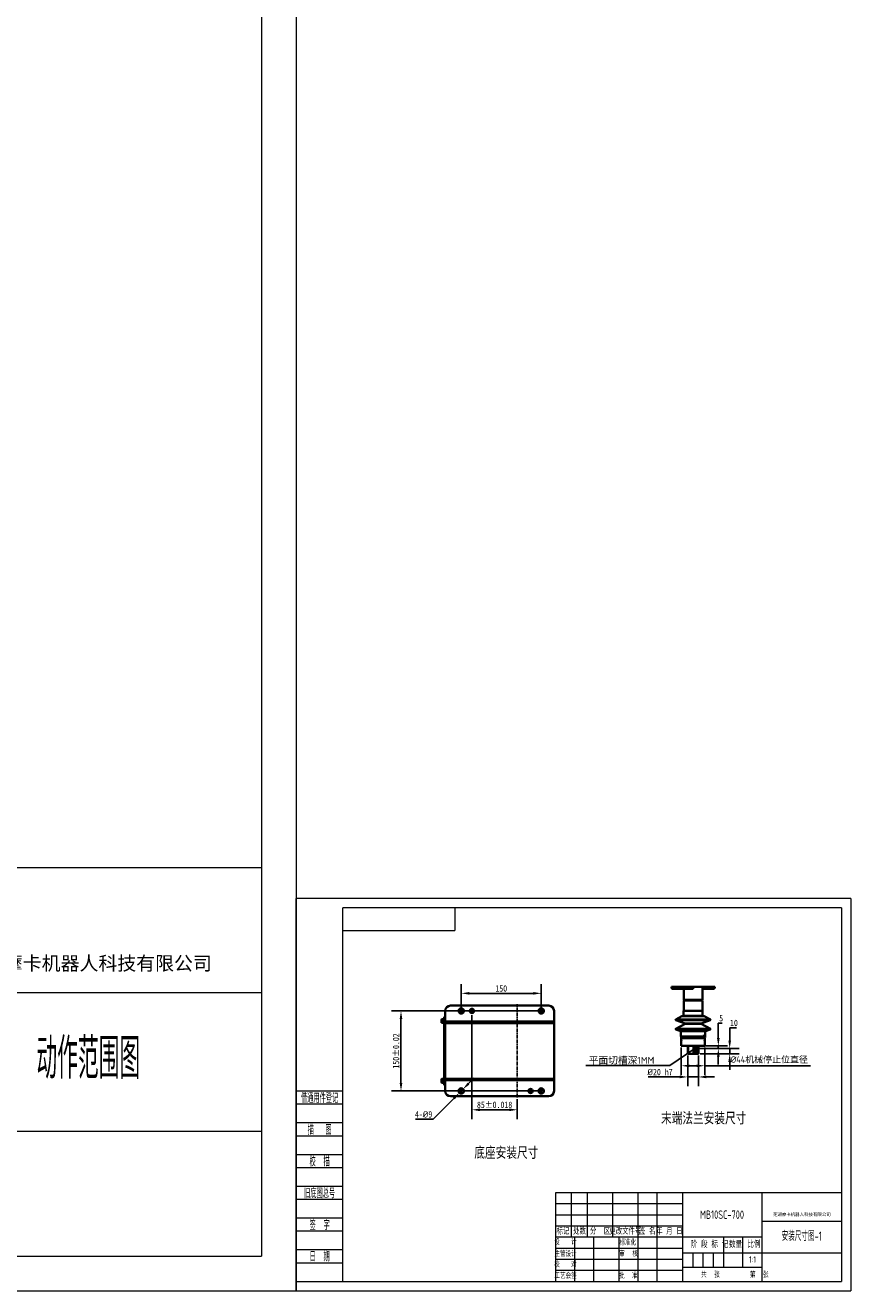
# Model space of a CAD drawing. Header units: millimetres. Extents: x 5717 to 9500, y -822 to 3039.
# Tile 17 of 31: x 7953 to 9500, y -822 to 1550. Entities that reach past the tile are written whole.
import ezdxf
from ezdxf import colors
from ezdxf.entities.mleader import LeaderData, LeaderLine
from ezdxf.enums import TextEntityAlignment as Align
from ezdxf.math import Vec2, Vec3

# ---------------------------------------------------------------- set-up
doc = ezdxf.new("R2010")
doc.units = ezdxf.units.MM
doc.header["$PDSIZE"] = -1
doc.linetypes.add('CENTER', pattern=[10.16, 6.35, -1.27, 1.27, -1.27])
doc.linetypes.add('CENTER2', pattern=[1.125, 0.75, -0.125, 0.125, -0.125])
for name, color, linetype, lineweight in [('1轮廓实线层', 7, 'Continuous', 18), ('2细线层', 4, 'Continuous', 13), ('6文字层', 3, 'Continuous', 13), ('L2', 6, 'Continuous', 13), ('图框层', 7, 'Continuous', 18)]:
    doc.layers.add(name, color=color, linetype=linetype, lineweight=lineweight)
doc.layers.add('细线层', color=7, linetype='Continuous')
doc.styles.add('PC_TEXTSTYLE', font='ISOCP.SHX', dxfattribs={"width": 0.707, "bigfont": 'GBCBIG.SHX'})
doc.styles.get("Standard").update_dxf_attribs({"font": 'geniso.shx'})
doc.styles.add('仿宋体', font='txt')
doc.styles.add('标准汉字', font='gbenor.shx', dxfattribs={"bigfont": 'gbcbig.shx'})
doc.dimstyles.new('副本 ISO-25', dxfattribs={"dimscale": 5, "dimtxt": 2.4, "dimasz": 3, "dimexe": 3.5, "dimexo": 0.625, "dimtad": 1, "dimtoh": 1, "dimdec": 1, "dimtxsty": 'Standard', "dimcen": 2.5, "dimclrd": 4, "dimclre": 4, "dimclrt": 3, "dimadec": 0, "dimazin": 0, "dimtfac": 1, "dimtdec": 1, "dimtmove": 1, "dimatfit": 3, "dimfxl": 1, "dimarcsym": 0})

# ---------------------------------------------------------------- blocks, each defined once
blk = doc.blocks.new('ZwmFrameMain_A4^_^无分区图框^_^portrait')
at = {"layer": '1轮廓实线层'}
for p in [(180, 287), (0, 0)]:
    blk.add_line(p, (180, 0), dxfattribs=at)
at = {"layer": '2细线层'}
for p in [(185, 292), (-25, -5)]:
    blk.add_line(p, (185, -5), dxfattribs=at)
blk = doc.blocks.new('ZwmFrameMain_纵向标题栏')
at = {"layer": '1轮廓实线层'}
for p, q in [((-180, 56), (0, 56)), ((-180, 0), (-180, 56))]:
    blk.add_line(p, q, dxfattribs=at)
at = {"layer": '2细线层', "color": 6, "linetype": 'Continuous'}
for p, q in [((-170, 28), (-170, 56)), ((-160, 28), (-160, 56)), ((-144, 28), (-144, 56)), ((-128, 0), (-128, 56)), ((-128, 28), (-128, 56)), ((-116, 0), (-116, 56)), ((-100, 0), (-100, 56)), ((-50, 0), (-50, 56)), ((-180, 49), (-100, 49)), ((-180, 42), (-100, 42)), ((-50, 38), (0, 38)), ((-180, 35), (-100, 35)), ((-180, 28), (-50, 28)), ((-168, 0), (-168, 28)), ((-156, 0), (-156, 28)), ((-74, 9), (-74, 28)), ((-62, 9), (-62, 28)), ((-180, 21), (-100, 21)), ((-100, 18), (0, 18)), ((-93.5, 9), (-93.5, 18)), ((-87, 9), (-87, 18)), ((-80.5, 9), (-80.5, 18)), ((-180, 14), (-100, 14)), ((-100, 9), (-50, 9)), ((-180, 7), (-100, 7))]:
    blk.add_line(p, q, dxfattribs=at)
at = {"layer": 'L2', "linetype": 'Continuous'}
blk.add_line((-140, 0), (-140, 28), dxfattribs=at)
at = {"layer": '6文字层', "color": 4, "linetype": 'Continuous', "insert": (-24.91, 42.09), "char_height": 2, "width": 55.1899, "attachment_point": 5, "style": '仿宋体'}
blk.add_mtext('芜湖藦卡机器人科技有限公司', dxfattribs=at)
at = {"layer": '6文字层', "color": 6, "style": '标准汉字'}
for s, insert, char_height, width, attachment_point in [('标记', (-175.5, 31.5), 4, 11.65, 5), ('处数', (-165.01, 31.5), 4, 11.45, 5), ('分  区', (-152.04, 31.5), 4, 19.1643, 5), ('更改文件号', (-136.14, 31.5), 4, 29.3, 5), ('签 名', (-122.34, 31.5), 4, 14.8571, 5), ('年 月 日', (-108.39, 31.5), 4, 23.9643, 5), ('设   计', (-173.97, 24.73), 3.5, 20.0562, 5), ('标准化', (-134.58, 24.45), 3.5, 15.4875, 5), ('阶 段 标 记', (-94.98, 21.04), 4.118, 30.425, 7), ('数量', (-70.82, 21), 4.118, 10.0187, 7), ('比例', (-59.23, 21.15), 4.118, 9.4062, 7), ('主管设计', (-173.82, 17.28), 3.5, 20.2125, 5), ('审  核', (-134.15, 17.23), 3.5, 16.4625, 5), ('校   对', (-173.93, 10.64), 3.5, 20.3187, 5), ('共  张        第  张', (-88.37, 2.32), 3.5, 60.8437, 7), ('工艺会签', (-173.8, 3.47), 3.5, 20.3, 5), ('批  准', (-134.27, 3.47), 3.5, 16.5937, 5)]:
    blk.add_mtext(s, dxfattribs=dict(at, insert=insert, char_height=char_height, width=width, attachment_point=attachment_point))
at = {"layer": '6文字层', "color": 4, "style": 'PC_TEXTSTYLE', "flags": 8}
for tag, height, width, p, p2 in [('产品名称或材料标记', 5.29, 0.911854, (-90.89, 39.38), (-59.53, 39.38)), ('图样名称', 5.88, 2.846512, (-48.82, 25.54), (-1.18, 25.54)), ('图样代号', 5.88, 2.86875, (-48.82, 6.64), (-1.18, 6.64))]:
    blk.add_attdef(tag, text='', height=height, dxfattribs=dict(at, width=width)).set_placement(p, p2, align=Align.FIT)
at = {"layer": '6文字层', "color": 6, "style": 'PC_TEXTSTYLE', "width": 9.241641, "flags": 8}
blk.add_attdef('设计', text='', height=2.5, rotation=359.5768, dxfattribs=at).set_placement((-166.76, 23.52), (-157.52, 23.45), align=Align.FIT)
at = {"layer": '6文字层', "color": 6, "style": 'PC_TEXTSTYLE', "flags": 8}
for tag, height, width, p, p2 in [('审核', 2.5, 2.542374, (-166.6, 16.66), (-157.7, 16.66)), ('重量', 4.12, 1.685865, (-72.82, 11.88), (-63.18, 11.88)), ('比例', 4.12, 1.699352, (-60.82, 11.71), (-51.18, 11.71))]:
    blk.add_attdef(tag, text='', height=height, dxfattribs=dict(at, width=width)).set_placement(p, p2, align=Align.FIT)
blk = doc.blocks.new('ZwmFrameMain_1_A4^_^无分区图框^_^landscape')
at = {"layer": '1轮廓实线层'}
for p, q in [((0, 0), (0, 200)), ((267, 200), (0, 200)), ((267, 200), (267, 0)), ((0, 0), (267, 0))]:
    blk.add_line(p, q, dxfattribs=at)
at = {"layer": '2细线层'}
for p, q in [((-25, -5), (-25, 205)), ((272, 205), (-25, 205)), ((272, 205), (272, -5)), ((-25, -5), (272, -5))]:
    blk.add_line(p, q, dxfattribs=at)
blk = doc.blocks.new('ZwmFrameMain_1_横向标题栏')
at = {"layer": '1轮廓实线层'}
for p, q in [((-153, 47.6), (0, 47.6)), ((-153, 0), (-153, 47.6))]:
    blk.add_line(p, q, dxfattribs=at)
at = {"layer": '2细线层', "color": 6, "linetype": 'Continuous'}
for p, q in [((-144.5, 23.8), (-144.5, 47.6)), ((-136, 23.8), (-136, 47.6)), ((-122.4, 23.8), (-122.4, 47.6)), ((-108.8, 0), (-108.8, 47.6)), ((-108.8, 23.8), (-108.8, 47.6)), ((-98.6, 0), (-98.6, 47.6)), ((-85, 0), (-85, 47.6)), ((-42.5, 0), (-42.5, 47.6)), ((-153, 41.65), (-85, 41.65)), ((-153, 35.7), (-85, 35.7)), ((-153, 29.75), (-85, 29.75)), ((-42.5, 32.3), (0, 32.3)), ((-153, 23.8), (-42.5, 23.8)), ((-142.8, 0), (-142.8, 23.8)), ((-132.6, 0), (-132.6, 23.8)), ((-62.9, 7.65), (-62.9, 23.8)), ((-52.7, 7.65), (-52.7, 23.8)), ((-153, 17.85), (-85, 17.85)), ((-85, 15.3), (0, 15.3)), ((-79.47, 7.65), (-79.47, 15.3)), ((-73.95, 7.65), (-73.95, 15.3)), ((-68.42, 7.65), (-68.42, 15.3)), ((-153, 11.9), (-85, 11.9)), ((-85, 7.65), (-42.5, 7.65)), ((-153, 5.95), (-85, 5.95))]:
    blk.add_line(p, q, dxfattribs=at)
at = {"layer": 'L2', "linetype": 'Continuous'}
blk.add_line((-119, 0), (-119, 23.8), dxfattribs=at)
at = {"layer": '6文字层', "color": 4, "linetype": 'Continuous', "insert": (-21.17, 35.77), "char_height": 1.7, "width": 46.9115, "attachment_point": 5, "style": '仿宋体'}
blk.add_mtext('芜湖藦卡机器人科技有限公司', dxfattribs=at)
at = {"layer": '6文字层', "color": 6, "style": '标准汉字'}
for s, insert, char_height, width, attachment_point in [('标记', (-149.17, 26.77), 3.4, 9.9025, 5), ('处数', (-140.26, 26.77), 3.4, 9.7325, 5), ('分  区', (-129.24, 26.77), 3.4, 16.2896, 5), ('更改文件号', (-115.72, 26.77), 3.4, 24.905, 5), ('签 名', (-103.99, 26.77), 3.4, 12.6286, 5), ('年 月 日', (-92.13, 26.77), 3.4, 20.3696, 5), ('设   计', (-147.87, 21.02), 2.975, 17.0478, 5), ('标准化', (-114.39, 20.78), 2.975, 13.1644, 5), ('阶 段 标 记', (-80.73, 17.89), 3.5, 25.8612, 7), ('数量', (-60.2, 17.85), 3.5, 8.5159, 7), ('比例', (-50.35, 17.98), 3.5, 7.9953, 7), ('主管设计', (-147.75, 14.68), 2.975, 17.1806, 5), ('审  核', (-114.03, 14.65), 2.975, 13.9931, 5), ('校   对', (-147.84, 9.04), 2.975, 17.2709, 5), ('工艺会签', (-147.73, 2.95), 2.975, 17.255, 5), ('批  准', (-114.13, 2.95), 2.975, 14.1047, 5), ('共  张        第  张', (-75.11, 1.97), 2.975, 51.7172, 7)]:
    blk.add_mtext(s, dxfattribs=dict(at, insert=insert, char_height=char_height, width=width, attachment_point=attachment_point))
at = {"layer": '6文字层', "color": 4, "style": 'PC_TEXTSTYLE', "flags": 8}
for tag, height, width, p, p2 in [('产品名称或材料标记', 4.5, 0.911854, (-77.25, 33.47), (-50.6, 33.47)), ('图样名称', 5, 2.846512, (-41.5, 21.71), (-1, 21.71)), ('图样代号', 5, 2.86875, (-41.5, 5.64), (-1, 5.64))]:
    blk.add_attdef(tag, text='', height=height, dxfattribs=dict(at, width=width)).set_placement(p, p2, align=Align.FIT)
at = {"layer": '6文字层', "color": 6, "style": 'PC_TEXTSTYLE', "width": 9.241641, "flags": 8}
blk.add_attdef('设计', text='', height=2.12, rotation=359.57685, dxfattribs=at).set_placement((-141.75, 19.99), (-133.89, 19.93), align=Align.FIT)
at = {"layer": '6文字层', "color": 6, "style": 'PC_TEXTSTYLE', "flags": 8}
for tag, height, width, p, p2 in [('审核', 2.12, 2.542374, (-141.61, 14.16), (-134.04, 14.16)), ('重量', 3.5, 1.685865, (-61.9, 10.1), (-53.7, 10.1)), ('比例', 3.5, 1.699352, (-51.7, 9.95), (-43.5, 9.95))]:
    blk.add_attdef(tag, text='', height=height, dxfattribs=dict(at, width=width)).set_placement(p, p2, align=Align.FIT)
blk = doc.blocks.new('ZwmFrameMain_1_图样代号')
at = {"layer": '2细线层', "linetype": 'Continuous'}
for p in [(60, 0), (0, -12)]:
    blk.add_line(p, (60, -12), dxfattribs=at)
at = {"layer": '6文字层', "style": 'PC_TEXTSTYLE', "width": 2.827942}
blk.add_attdef('图样代号', text='', height=7, rotation=180, dxfattribs=at).set_placement((58.24, -2.4), (2.35, -2.4), align=Align.FIT)
blk = doc.blocks.new('ZwmFrameMain_1_附加栏')
at = {"layer": '2细线层'}
for p, q in [((-25, 102), (0, 102)), ((-25, 95), (0, 95)), ((-25, 85), (0, 85)), ((-25, 78), (0, 78)), ((-25, 68), (0, 68)), ((-25, 61), (0, 61)), ((-25, 51), (0, 51)), ((-25, 44), (0, 44)), ((-25, 34), (0, 34)), ((-25, 27), (0, 27)), ((-25, 17), (0, 17)), ((-25, 10), (0, 10)), ((-25, 0), (0, 0))]:
    blk.add_line(p, q, dxfattribs=at)
at = {"layer": '6文字层', "color": 3, "style": 'PC_TEXTSTYLE'}
for s, width, p in [('借通用件登记', 0.667, (-12.5, 98.5)), ('描   图', 0.6667, (-12.5, 81.5)), ('校  描', 0.667, (-12.5, 64.5)), ('旧底图总号', 0.667, (-12.5, 47.5)), ('签  字', 0.667, (-12.5, 30.5)), ('日  期', 0.667, (-12.49, 13.6))]:
    blk.add_text(s, height=5, dxfattribs=dict(at, width=width)).set_placement(p, align=Align.MIDDLE)
at = {"layer": '6文字层', "style": 'PC_TEXTSTYLE'}
for tag, width, p, p2 in [('借通用件登记', 0.671328, (-23.44, 86.36), (-1.25, 86.36)), ('描图', 2.120922, (-23.44, 69.36), (-1.25, 69.36)), ('校图', 2.149976, (-23.75, 52.06), (-1.25, 52.06)), ('旧底图总号', 0.761452, (-22.84, 35.67), (-1.86, 35.67)), ('签字', 2.026939, (-23.14, 18.37), (-1.56, 18.37)), ('日期', 1.89999, (-22.84, 1.37), (-2.17, 1.37))]:
    blk.add_attdef(tag, text='', height=5, dxfattribs=dict(at, width=width)).set_placement(p, p2, align=Align.FIT)
blk = doc.blocks.new('*U42')
at = {"color": 0, "linetype": 'CENTER2', "transparency": 16777216}
for p, q in [((-5.12, 0), (-1, 0)), ((0, 1), (0, 5.12)), ((1, 0), (5.12, 0)), ((0, -5.12), (0, -1))]:
    blk.add_line(p, q, dxfattribs=at)
at = {"color": 0, "linetype": 'Continuous', "transparency": 16777216}
for p, q in [((-0.5, 0), (0.5, 0)), ((0, -0.5), (0, 0.5))]:
    blk.add_line(p, q, dxfattribs=at)
blk = doc.blocks.new('*U43')
at = {"color": 0, "linetype": 'CENTER2', "transparency": 16777216}
for p, q in [((-5.12, 0), (-1, 0)), ((0, 1), (0, 5.12)), ((1, 0), (5.12, 0)), ((0, -5.12), (0, -1))]:
    blk.add_line(p, q, dxfattribs=at)
at = {"color": 0, "linetype": 'Continuous', "transparency": 16777216}
for p, q in [((-0.5, 0), (0.5, 0)), ((0, -0.5), (0, 0.5))]:
    blk.add_line(p, q, dxfattribs=at)
blk = doc.blocks.new('*U44')
at = {"color": 0, "linetype": 'CENTER2', "transparency": 16777216}
for p, q in [((-4.12, 0), (-0.8, 0)), ((0, 0.8), (0, 4.12)), ((0.8, 0), (4.12, 0)), ((0, -4.12), (0, -0.8))]:
    blk.add_line(p, q, dxfattribs=at)
at = {"color": 0, "linetype": 'Continuous', "transparency": 16777216}
for p, q in [((-0.4, 0), (0.4, 0)), ((0, -0.4), (0, 0.4))]:
    blk.add_line(p, q, dxfattribs=at)
blk = doc.blocks.new('*U45')
at = {"color": 0, "linetype": 'CENTER2', "transparency": 16777216}
for p, q in [((-5.12, 0), (-1, 0)), ((0, 1), (0, 5.12)), ((1, 0), (5.12, 0)), ((0, -5.12), (0, -1))]:
    blk.add_line(p, q, dxfattribs=at)
at = {"color": 0, "linetype": 'Continuous', "transparency": 16777216}
for p, q in [((-0.5, 0), (0.5, 0)), ((0, -0.5), (0, 0.5))]:
    blk.add_line(p, q, dxfattribs=at)
blk = doc.blocks.new('*U46')
at = {"color": 0, "linetype": 'CENTER2', "transparency": 16777216}
for p, q in [((-5.12, 0), (-1, 0)), ((0, 1), (0, 5.12)), ((1, 0), (5.12, 0)), ((0, -5.12), (0, -1))]:
    blk.add_line(p, q, dxfattribs=at)
at = {"color": 0, "linetype": 'Continuous', "transparency": 16777216}
for p, q in [((-0.5, 0), (0.5, 0)), ((0, -0.5), (0, 0.5))]:
    blk.add_line(p, q, dxfattribs=at)
blk = doc.blocks.new('*D52')
at = {"color": 4, "lineweight": -2, "transparency": 16777216}
for p, q in [((8917, -297.8), (8639.7, -297.8)), ((8657.2, -312.8), (8657.2, -432.8)), ((8917, -447.8), (8639.7, -447.8))]:
    blk.add_line(p, q, dxfattribs=at)
at = {"color": 4, "transparency": 16777216}
for points in [[(8654.7, -312.8), (8659.7, -312.8), (8657.2, -297.8)], [(8654.7, -432.8), (8659.7, -432.8), (8657.2, -447.8)]]:
    blk.add_solid(points, dxfattribs=at)
at = {"layer": 'Defpoints', "color": 0, "transparency": 16777216}
for p in [(8920.2, -297.8), (8657.2, -447.8), (8920.2, -447.8)]:
    blk.add_point(p, dxfattribs=at)
at = {"color": 3, "transparency": 16777216, "insert": (8647.9, -372.8), "char_height": 12, "attachment_point": 5, "rotation": 90}
blk.add_mtext('{\\fHYSWLongFangSong|b1|i0|c134|p2;150%%P0.02}', dxfattribs=at)
blk = doc.blocks.new('*D53')
at = {"color": 4, "lineweight": -2, "transparency": 16777216}
for p, q in [((8770.2, -292.8), (8770.2, -247.3)), ((8920.2, -292.8), (8920.2, -247.3)), ((8785.2, -264.8), (8905.2, -264.8))]:
    blk.add_line(p, q, dxfattribs=at)
at = {"color": 4, "transparency": 16777216}
for points in [[(8785.2, -262.3), (8785.2, -267.3), (8770.2, -264.8)], [(8905.2, -262.3), (8905.2, -267.3), (8920.2, -264.8)]]:
    blk.add_solid(points, dxfattribs=at)
at = {"layer": 'Defpoints', "color": 0, "transparency": 16777216}
for p in [(8920.2, -264.8), (8770.2, -295.9), (8920.2, -295.9)]:
    blk.add_point(p, dxfattribs=at)
at = {"color": 3, "transparency": 16777216, "insert": (8845.2, -255.7), "char_height": 12, "attachment_point": 5}
blk.add_mtext('{\\fHYSWLongFangSong|b1|i0|c134|p2;150}', dxfattribs=at)
blk = doc.blocks.new('*D54')
at = {"color": 4, "lineweight": -2, "transparency": 16777216}
for p, q in [((8790.2, -305.6), (8790.2, -500.6)), ((8875.2, -463.4), (8875.2, -500.6)), ((8805.2, -483.1), (8860.2, -483.1))]:
    blk.add_line(p, q, dxfattribs=at)
at = {"color": 4, "transparency": 16777216}
for points in [[(8805.2, -480.6), (8805.2, -485.6), (8790.2, -483.1)], [(8860.2, -480.6), (8860.2, -485.6), (8875.2, -483.1)]]:
    blk.add_solid(points, dxfattribs=at)
at = {"layer": 'Defpoints', "color": 0, "transparency": 16777216}
for p in [(8790.2, -302.5), (8875.2, -460.3), (8875.2, -483.1)]:
    blk.add_point(p, dxfattribs=at)
at = {"color": 3, "transparency": 16777216, "insert": (8832.7, -473.8), "char_height": 12, "attachment_point": 5}
blk.add_mtext('{\\fHYSWLongFangSong|b1|i0|c134|p2;85%%P0.018}', dxfattribs=at)
blk = doc.blocks.new('*D55')
at = {"color": 4, "lineweight": -2, "transparency": 16777216}
for p, q in [((8783.9, -434), (8794.4, -423.3)), ((8773.3, -444.6), (8767, -451)), ((8717.6, -500.9), (8756.4, -461.7)), ((8684.6, -500.9), (8717.6, -500.9))]:
    blk.add_line(p, q, dxfattribs=at)
at = {"color": 4, "transparency": 16777216}
for points in [[(8782.1, -432.2), (8785.6, -435.7), (8773.3, -444.6)], [(8754.7, -459.9), (8758.2, -463.4), (8767, -451)]]:
    blk.add_solid(points, dxfattribs=at)
at = {"layer": 'Defpoints', "color": 0, "transparency": 16777216}
for p in [(8773.3, -444.6), (8767, -451)]:
    blk.add_point(p, dxfattribs=at)
at = {"color": 3, "transparency": 16777216, "insert": (8699.6, -491.8), "char_height": 12, "attachment_point": 5}
blk.add_mtext('{\\fHYSWLongFangSong|b1|i0|c134|p2;4-\\fISOCPEUR|b1|i0|c134|p34;%%C\\fHYSWLongFangSong|b1|i0|c134|p2;9}', dxfattribs=at)
blk = doc.blocks.new('*D63')
at = {"color": 4, "lineweight": -2, "transparency": 16777216}
for p, q in [((9273.5, -353.4), (9273.5, -329.4)), ((9273.5, -329.4), (9286.3, -329.4)), ((9212.9, -368.4), (9291, -368.4)), ((9218, -378.4), (9291, -378.4)), ((9273.5, -378.4), (9273.5, -368.4)), ((9273.5, -393.4), (9273.5, -408.4))]:
    blk.add_line(p, q, dxfattribs=at)
at = {"color": 4, "transparency": 16777216}
for points in [[(9271, -353.4), (9276, -353.4), (9273.5, -368.4)], [(9271, -393.4), (9276, -393.4), (9273.5, -378.4)]]:
    blk.add_solid(points, dxfattribs=at)
at = {"layer": 'Defpoints', "color": 0, "transparency": 16777216}
for p in [(9209.8, -368.4), (9214.8, -378.4), (9273.5, -368.4)]:
    blk.add_point(p, dxfattribs=at)
at = {"color": 3, "transparency": 16777216, "insert": (9281.5, -320.3), "char_height": 12, "attachment_point": 5}
blk.add_mtext('{\\fHYSWLongFangSong|b1|i0|c134|p2;10}', dxfattribs=at)
blk = doc.blocks.new('*D64')
at = {"color": 4, "lineweight": -2, "transparency": 16777216}
for p, q in [((9194.8, -381.6), (9194.8, -439)), ((9214.8, -381.6), (9214.8, -439)), ((9179.8, -421.5), (9120.9, -421.5)), ((9214.8, -421.5), (9194.8, -421.5)), ((9229.8, -421.5), (9244.8, -421.5))]:
    blk.add_line(p, q, dxfattribs=at)
at = {"color": 4, "transparency": 16777216}
for points in [[(9179.8, -419), (9179.8, -424), (9194.8, -421.5)], [(9229.8, -419), (9229.8, -424), (9214.8, -421.5)]]:
    blk.add_solid(points, dxfattribs=at)
at = {"layer": 'Defpoints', "color": 0, "transparency": 16777216}
for p in [(9194.8, -378.4), (9214.8, -378.4), (9214.8, -421.5)]:
    blk.add_point(p, dxfattribs=at)
at = {"color": 3, "transparency": 16777216, "insert": (9142.9, -412.4), "char_height": 12, "attachment_point": 5}
blk.add_mtext('{\\fISOCPEUR|b1|i0|c134|p34;%%C\\fHYSWLongFangSong|b1|i0|c134|p2;20 h7}', dxfattribs=at)
blk = doc.blocks.new('*D65')
at = {"color": 4, "lineweight": -2, "transparency": 16777216}
for p, q in [((9252.2, -348.4), (9252.2, -320.5)), ((9252.2, -320.5), (9259.7, -320.5)), ((9211.3, -368.4), (9269.7, -368.4)), ((9217.9, -363.4), (9269.7, -363.4)), ((9252.2, -368.4), (9252.2, -363.4)), ((9252.2, -383.4), (9252.2, -398.4))]:
    blk.add_line(p, q, dxfattribs=at)
at = {"color": 4, "transparency": 16777216}
for points in [[(9249.7, -348.4), (9254.7, -348.4), (9252.2, -363.4)], [(9249.7, -383.4), (9254.7, -383.4), (9252.2, -368.4)]]:
    blk.add_solid(points, dxfattribs=at)
at = {"layer": 'Defpoints', "color": 0, "transparency": 16777216}
for p in [(9208.2, -368.4), (9214.8, -363.4), (9252.2, -368.4)]:
    blk.add_point(p, dxfattribs=at)
at = {"color": 3, "transparency": 16777216, "insert": (9257.5, -311.4), "char_height": 12, "attachment_point": 5}
blk.add_mtext('{\\fHYSWLongFangSong|b1|i0|c134|p2;5}', dxfattribs=at)
blk = doc.blocks.new('*D62')
at = {"color": 4, "lineweight": -2, "transparency": 16777216}
for p, q in [((9182.8, -366.1), (9182.8, -418.1)), ((9226.8, -366.1), (9226.8, -418.1)), ((9197.8, -400.6), (9211.8, -400.6)), ((9425, -400.6), (9226.8, -400.6))]:
    blk.add_line(p, q, dxfattribs=at)
at = {"color": 4, "transparency": 16777216}
for points in [[(9197.8, -398.1), (9197.8, -403.1), (9182.8, -400.6)], [(9211.8, -398.1), (9211.8, -403.1), (9226.8, -400.6)]]:
    blk.add_solid(points, dxfattribs=at)
at = {"layer": 'Defpoints', "color": 0, "transparency": 16777216}
for p in [(9182.8, -362.9), (9226.8, -362.9), (9226.8, -400.6)]:
    blk.add_point(p, dxfattribs=at)
at = {"color": 3, "transparency": 16777216, "insert": (9347.8, -389.5), "char_height": 12, "attachment_point": 5}
blk.add_mtext('{\\fISOCPEUR|b0|i0|c0|p34;%%C}44机械停止位直径', dxfattribs=at)

msp = doc.modelspace()

# ---------------------------------------------------------------- hatches: boundary and pattern name
h = msp.add_hatch(color=256)
h.set_gradient(color2=(0, 0, 0), tint=1)
h.paths.add_polyline_path([(8790.15, -297.83), (8790.15, -293.83, 0.4142136), (8786.15, -297.83)], flags=17)
h.paths.add_polyline_path([(8790.15, -301.83, 0.4142136), (8794.15, -297.83), (8790.15, -297.83)], flags=17)
edge = h.paths.add_edge_path(flags=17)
edge.add_arc((8790.15, -297.83), 4, 0, 360)
edge = h.paths.add_edge_path()
edge.add_line((8790.15, -302.46), (8790.15, -293.2))
edge.add_line((8785.77, -297.83), (8794.54, -297.83))
h = msp.add_hatch(color=256)
h.set_gradient(color2=(0, 0, 0), tint=1)
h.paths.add_polyline_path([(8900.15, -447.83), (8900.15, -443.83, 0.4142136), (8896.15, -447.83)], flags=17)
h.paths.add_polyline_path([(8900.15, -451.83, 0.4142136), (8904.15, -447.83), (8900.15, -447.83)], flags=17)
edge = h.paths.add_edge_path(flags=17)
edge.add_arc((8900.15, -447.83), 4, 0, 360)
edge = h.paths.add_edge_path()
edge.add_line((8900.15, -452.46), (8900.15, -443.2))
edge.add_line((8895.77, -447.83), (8904.54, -447.83))

# ---------------------------------------------------------------- linework, layer by layer
at = {"linetype": 'Continuous', "lineweight": 35}
for p, q in [((9164.14, -252.52), (9204.8, -252.52)), ((9187.3, -256.45), (9187.3, -276.7)), ((9187.3, -256.45), (9187.3, -276.7)), ((9204.8, -252.52), (9245.46, -252.52)), ((9222.3, -276.7), (9222.3, -252.95)), ((9222.3, -276.7), (9222.3, -252.95)), ((9187.3, -276.7), (9204.8, -276.7)), ((9187.3, -278.2), (9187.3, -297.75)), ((9187.3, -278.2), (9187.3, -297.75)), ((9204.8, -278.2), (9187.3, -278.2)), ((9204.8, -276.7), (9222.3, -276.7)), ((9222.3, -278.2), (9204.8, -278.2)), ((9222.3, -297.75), (9222.3, -278.2)), ((9222.3, -297.75), (9222.3, -278.2)), ((9183.74, -307.78), (9172.38, -313.94)), ((9225.85, -307.78), (9183.74, -307.78)), ((9225.73, -307.75), (9183.86, -307.75)), ((9186.8, -297.75), (9186.8, -306.75)), ((9186.8, -297.75), (9222.8, -297.75)), ((9186.8, -306.75), (9222.8, -306.75)), ((9222.8, -306.75), (9222.8, -297.75)), ((9237.22, -313.94), (9225.85, -307.78)), ((9172.38, -313.94), (9237.22, -313.94)), ((9189.82, -322), (9172.38, -331.46)), ((9172.38, -331.46), (9237.22, -331.46)), ((9172.45, -314.85), (9189.75, -321.09)), ((9237.15, -314.85), (9172.45, -314.85)), ((9189.75, -321.09), (9219.85, -321.09)), ((9219.78, -322), (9189.82, -322)), ((9237.22, -331.46), (9219.78, -322)), ((9219.85, -321.09), (9237.15, -314.85)), ((9172.45, -332.37), (9181.63, -335.69)), ((9237.15, -332.37), (9172.45, -332.37)), ((9181.63, -335.69), (9227.96, -335.69)), ((9181.8, -335.92), (9181.8, -345.75)), ((9227.8, -335.92), (9181.8, -335.92)), ((9181.8, -345.75), (9227.8, -345.75)), ((9182.3, -345.75), (9182.3, -347.45)), ((9182.3, -347.45), (9182.8, -347.95)), ((9182.3, -347.45), (9227.3, -347.45)), ((9182.8, -347.95), (9226.8, -347.95)), ((9183.3, -348.45), (9182.8, -348.95)), ((9182.8, -348.95), (9182.8, -352.45)), ((9226.8, -348.95), (9182.8, -348.95)), ((9182.8, -352.45), (9183.37, -352.45)), ((9182.8, -353.45), (9182.8, -362.95)), ((9182.8, -353.45), (9183.37, -353.45)), ((9183.3, -348.45), (9226.3, -348.45)), ((9183.37, -353.45), (9183.37, -352.45)), ((9226.22, -352.45), (9226.8, -352.45)), ((9226.22, -352.45), (9226.22, -353.45)), ((9226.22, -353.45), (9226.8, -353.45)), ((9226.8, -348.95), (9226.3, -348.45)), ((9226.8, -347.95), (9227.3, -347.45)), ((9226.8, -352.45), (9226.8, -348.95)), ((9226.8, -362.95), (9226.8, -353.45)), ((9227.3, -347.45), (9227.3, -345.75)), ((9227.8, -345.75), (9227.8, -335.92)), ((9227.96, -335.69), (9237.15, -332.37)), ((9182.8, -362.95), (9183.3, -363.45)), ((9182.8, -362.95), (9226.8, -362.95)), ((9226.3, -363.45), (9183.3, -363.45)), ((9194.8, -363.45), (9194.8, -378.45)), ((9194.8, -363.45), (9194.8, -378.45)), ((9194.84, -378.45), (9194.8, -378.45)), ((9194.84, -378.45), (9194.84, -363.45)), ((9195.71, -378.45), (9194.84, -378.45)), ((9195.71, -363.45), (9195.71, -378.45)), ((9205.72, -378.45), (9195.71, -378.45)), ((9205.52, -368.45), (9205.52, -363.45)), ((9205.72, -368.45), (9205.52, -368.45)), ((9205.72, -378.45), (9205.72, -368.45)), ((9205.72, -368.45), (9205.74, -368.45)), ((9208.97, -378.45), (9205.72, -378.45)), ((9205.74, -368.45), (9205.74, -363.45)), ((9208.15, -363.45), (9208.15, -368.45)), ((9208.15, -368.45), (9208.97, -368.45)), ((9208.97, -368.45), (9208.97, -378.45)), ((9210.58, -368.45), (9208.97, -368.45)), ((9210.58, -378.45), (9208.97, -378.45)), ((9210.45, -368.45), (9210.45, -363.45)), ((9210.58, -378.45), (9210.58, -368.45)), ((9212.96, -378.45), (9210.58, -378.45)), ((9212.86, -363.45), (9212.86, -368.45)), ((9212.86, -368.45), (9212.96, -368.45)), ((9212.96, -368.45), (9212.96, -378.45)), ((9213.07, -368.45), (9212.96, -368.45)), ((9214.8, -378.45), (9212.96, -378.45)), ((9213.07, -363.45), (9213.07, -368.45)), ((9214.8, -378.45), (9214.8, -363.45)), ((9214.8, -378.45), (9214.8, -363.45)), ((9226.3, -363.45), (9226.8, -362.95))]:
    msp.add_line(p, q, dxfattribs=at)
at = {"linetype": 'CENTER'}
for p, q in [((8785.77, -297.83), (8794.54, -297.83)), ((8790.15, -302.46), (8790.15, -293.2)), ((8895.77, -447.83), (8904.54, -447.83)), ((8900.15, -452.46), (8900.15, -443.2))]:
    msp.add_line(p, q, dxfattribs=at)
at = {"color": 1, "linetype": 'CENTER'}
msp.add_line((8875.15, -460.31), (8875.15, -285.34), dxfattribs=at)
at = {"linetype": 'Continuous', "lineweight": 35}
for centre, radius, start, end in [((9187.3, -277.45), 0.75, 270, 90), ((9222.3, -277.45), 0.75, 90, 270), ((9183.86, -308), 0.25, 90, 118.47068), ((9185.8, -306.75), 1, 270, 0), ((9223.8, -306.75), 1, 180, 270), ((9225.73, -308), 0.25, 61.52932, 90), ((9172.62, -314.38), 0.5, 118.47068, 250.15506), ((9172.62, -331.9), 0.5, 118.47068, 250.15506), ((9189.58, -321.56), 0.5, 298.47068, 70.15506), ((9220.02, -321.56), 0.5, 109.84494, 241.52932), ((9236.98, -314.38), 0.5, 289.84494, 61.52932), ((9236.98, -331.9), 0.5, 289.84494, 61.52932), ((9181.55, -335.92), 0.25, 0, 70.15506), ((9190.3, -347.45), 1, 270, 330), ((9219.3, -347.45), 1, 210, 270), ((9228.05, -335.92), 0.25, 109.84494, 180)]:
    msp.add_arc(centre, radius, start, end, dxfattribs=at)
for points, knots in [([(9164.14, -252.52), (9164.14, -252.99), (9164.16, -253.87), (9164.4, -255.1), (9165.21, -256.09), (9166.58, -256.45), (9167.59, -256.45), (9168.14, -256.45)], [0, 0, 0, 0, 0.2117874, 0.3934313, 0.5499763, 0.7531817, 1, 1, 1, 1]), ([(9168.14, -256.45), (9168.19, -256.45), (9168.29, -256.45), (9169.18, -256.45), (9170.51, -256.45), (9172.19, -256.45), (9174.07, -256.45), (9176.29, -256.45), (9178.83, -256.45), (9181.64, -256.45), (9184.68, -256.45), (9187.9, -256.45), (9191.59, -256.45), (9195.74, -256.45), (9200.28, -256.45), (9203.31, -256.45), (9204.8, -256.45)], [0, 0, 0, 0, 0.0776339, 0.1576709, 0.2399514, 0.3042837, 0.3686069, 0.4343081, 0.5, 0.5657012, 0.6313931, 0.6957255, 0.7600487, 0.8423372, 0.9223723, 1, 1, 1, 1]), ([(9204.8, -256.45), (9204.8, -256.45), (9204.8, -256.45), (9204.8, -256.23), (9204.8, -255.44), (9204.8, -254.07), (9204.8, -253.07), (9204.8, -252.52)], [0, 0, 0, 0, 0.2117874, 0.3934313, 0.5499763, 0.7531817, 1, 1, 1, 1]), ([(9241.46, -256.45), (9241.41, -256.45), (9241.3, -256.45), (9240.42, -256.45), (9239.09, -256.45), (9237.41, -256.45), (9235.52, -256.45), (9233.3, -256.45), (9230.77, -256.45), (9227.95, -256.45), (9225.13, -256.45), (9223.16, -256.45), (9222.3, -256.45)], [0, 0, 0, 0, 0.1136771, 0.230873, 0.351354, 0.4455541, 0.5397407, 0.6359452, 0.7321359, 0.8283404, 0.9245311, 1, 1, 1, 1]), ([(9241.46, -256.45), (9241.93, -256.45), (9242.81, -256.45), (9244.05, -256.23), (9245.05, -255.44), (9245.44, -254.07), (9245.45, -253.07), (9245.46, -252.52)], [0, 0, 0, 0, 0.21178743, 0.39343135, 0.54997629, 0.75318175, 1, 1, 1, 1]), ([(9204.8, -276.7), (9204.69, -276.71), (9204.5, -276.73), (9204.28, -276.89), (9204.16, -277.04), (9204.09, -277.17), (9204.05, -277.31), (9204.05, -277.4), (9204.05, -277.45)], [0, 0, 0, 0, 0.3113638, 0.5785857, 0.6975516, 0.8058742, 0.9057576, 1, 1, 1, 1]), ([(9204.8, -276.7), (9204.69, -276.71), (9204.5, -276.73), (9204.28, -276.89), (9204.16, -277.04), (9204.09, -277.17), (9204.05, -277.31), (9204.05, -277.4), (9204.05, -277.45)], [0, 0, 0, 0, 0.31136378, 0.57858572, 0.6975516, 0.80587416, 0.90575755, 1, 1, 1, 1]), ([(9204.05, -277.45), (9204.05, -277.49), (9204.05, -277.59), (9204.1, -277.72), (9204.16, -277.85), (9204.28, -278.01), (9204.5, -278.16), (9204.69, -278.18), (9204.8, -278.2)], [0, 0, 0, 0, 0.0945665, 0.1952892, 0.3050073, 0.4259276, 0.6909462, 1, 1, 1, 1]), ([(9204.05, -277.45), (9204.05, -277.49), (9204.05, -277.59), (9204.1, -277.72), (9204.16, -277.85), (9204.28, -278.01), (9204.5, -278.16), (9204.69, -278.18), (9204.8, -278.2)], [0, 0, 0, 0, 0.0945665, 0.1952892, 0.3050073, 0.4259276, 0.6909462, 1, 1, 1, 1]), ([(9204.8, -276.7), (9204.9, -276.71), (9205.1, -276.73), (9205.31, -276.89), (9205.44, -277.05), (9205.5, -277.17), (9205.54, -277.31), (9205.54, -277.4), (9205.55, -277.45)], [0, 0, 0, 0, 0.3131661, 0.5804566, 0.6988147, 0.8066366, 0.9061081, 1, 1, 1, 1]), ([(9204.8, -276.7), (9204.9, -276.71), (9205.1, -276.73), (9205.31, -276.89), (9205.44, -277.05), (9205.5, -277.17), (9205.54, -277.31), (9205.54, -277.4), (9205.55, -277.45)], [0, 0, 0, 0, 0.31316612, 0.58045657, 0.69881466, 0.80663661, 0.90610815, 1, 1, 1, 1]), ([(9205.55, -277.45), (9205.54, -277.49), (9205.54, -277.59), (9205.5, -277.72), (9205.43, -277.85), (9205.31, -278.01), (9205.1, -278.16), (9204.9, -278.18), (9204.8, -278.2)], [0, 0, 0, 0, 0.094552, 0.1952606, 0.3049626, 0.4258636, 0.6909064, 1, 1, 1, 1]), ([(9205.55, -277.45), (9205.54, -277.49), (9205.54, -277.59), (9205.5, -277.72), (9205.43, -277.85), (9205.31, -278.01), (9205.1, -278.16), (9204.9, -278.18), (9204.8, -278.2)], [0, 0, 0, 0, 0.094552, 0.1952606, 0.3049626, 0.4258636, 0.6909064, 1, 1, 1, 1])]:
    msp.add_open_spline(points, degree=3, knots=knots, dxfattribs=at)
at = {"layer": '细线层', "linetype": 'Continuous', "lineweight": 35}
for p, q in [((8740.15, -297.83), (8740.15, -317.83)), ((8934.15, -287.83), (8750.15, -287.83)), ((8944.15, -317.83), (8944.15, -297.83)), ((8733.8, -313.33), (8733.45, -313.68)), ((8733.45, -319.98), (8733.45, -313.68)), ((8733.45, -319.98), (8733.8, -320.33)), ((8737.45, -313.33), (8733.8, -313.33)), ((8733.8, -313.33), (8733.8, -320.33)), ((8733.8, -320.33), (8737.45, -320.33)), ((8738.15, -313.33), (8737.45, -313.33)), ((8737.45, -313.33), (8737.45, -320.33)), ((8737.45, -316.83), (8737.45, -313.33)), ((8737.45, -320.33), (8737.45, -316.83)), ((8737.45, -320.33), (8738.15, -320.33)), ((8738.15, -308.83), (8740.15, -308.83)), ((8738.15, -318.83), (8738.15, -308.83)), ((8740.15, -318.83), (8738.15, -318.83)), ((8738.15, -426.83), (8738.15, -318.83)), ((8740.15, -317.83), (8944.15, -317.83)), ((8740.15, -320.83), (8740.15, -317.83)), ((8740.15, -424.83), (8740.15, -320.83)), ((8944.15, -320.83), (8740.15, -320.83)), ((8944.15, -317.83), (8944.15, -320.83)), ((8944.15, -424.83), (8944.15, -320.83)), ((9224.34, -343.65), (9224.84, -343.15)), ((9194.88, -378.45), (9194.84, -378.45)), ((9195.75, -378.45), (9194.88, -378.45)), ((9205.77, -378.45), (9195.75, -378.45)), ((9209.02, -378.45), (9205.77, -378.45)), ((9208.19, -368.45), (9209.02, -368.45)), ((9210.62, -378.45), (9209.02, -378.45)), ((9213, -378.45), (9210.62, -378.45)), ((9212.9, -368.45), (9213, -368.45)), ((9213.12, -368.45), (9213, -368.45)), ((9214.84, -378.45), (9213, -378.45)), ((8733.8, -425.33), (8733.45, -425.68)), ((8733.45, -431.98), (8733.45, -425.68)), ((8737.45, -425.33), (8733.8, -425.33)), ((8733.8, -425.33), (8733.8, -432.33)), ((8738.15, -425.33), (8737.45, -425.33)), ((8737.45, -425.33), (8737.45, -432.33)), ((8737.45, -428.83), (8737.45, -425.33)), ((8738.15, -426.83), (8740.15, -426.83)), ((8738.15, -436.83), (8738.15, -426.83)), ((8740.15, -424.83), (8944.15, -424.83)), ((8740.15, -427.83), (8740.15, -424.83)), ((8944.15, -424.83), (8944.15, -427.83)), ((8733.45, -431.98), (8733.8, -432.33)), ((8733.8, -432.33), (8737.45, -432.33)), ((8737.45, -432.33), (8737.45, -428.83)), ((8737.45, -432.33), (8738.15, -432.33)), ((8740.15, -436.83), (8738.15, -436.83)), ((8740.15, -427.83), (8740.15, -447.83)), ((8740.15, -427.83), (8944.15, -427.83)), ((8944.15, -447.83), (8944.15, -427.83)), ((8750.15, -457.83), (8934.15, -457.83))]:
    msp.add_line(p, q, dxfattribs=at)
for centre, radius in [((8770.15, -297.83), 5), ((8770.15, -297.83), 4.5), ((8790.15, -297.83), 4), ((8920.15, -297.83), 5), ((8920.15, -297.83), 4.5), ((8770.15, -447.83), 5), ((8770.15, -447.83), 4.5), ((8900.15, -447.83), 4), ((8920.15, -447.83), 5), ((8920.15, -447.83), 4.5)]:
    msp.add_circle(centre, radius, dxfattribs=at)
for centre, start, end in [((8750.15, -297.83), 90, 180), ((8934.15, -297.83), 0, 90), ((8750.15, -447.83), 180, 270), ((8934.15, -447.83), 270, 0)]:
    msp.add_arc(centre, 10, start, end, dxfattribs=at)

# ---------------------------------------------------------------- block references
at = {"linetype": 'CENTER2'}
for name, p in [('*U42', (8770.15, -297.83)), ('*U46', (8920.15, -297.83)), ('*U43', (8770.15, -447.83)), ('*U44', (8900.15, -447.83)), ('*U45', (8920.15, -447.83))]:
    msp.add_blockref(name, p, dxfattribs=at)
at = {"layer": '图框层'}
for name, p, xscale, yscale, zscale in [('ZwmFrameMain_A4^_^无分区图框^_^portrait', (6055.89, -757.2), 13, 13, 13), ('ZwmFrameMain_1_A4^_^无分区图框^_^landscape', (8548.39, -804.7), 3.5, 3.5, 3.5), ('ZwmFrameMain_1_图样代号', (8548.39, -104.7), 3.5, 3.5, 3.5), ('ZwmFrameMain_1_附加栏', (8548.39, -804.7), 3.5, 3.5, 3.5)]:
    msp.add_blockref(name, p, dxfattribs=dict(at, xscale=xscale, yscale=yscale, zscale=zscale))
ref = msp.add_blockref('ZwmFrameMain_纵向标题栏', (8395.89, -757.2), dxfattribs=dict(at, xscale=13, yscale=13, zscale=13))
ref.add_attrib('比例', '1:1', dxfattribs={"layer": '6文字层', "color": 6, "height": 53.529, "style": 'PC_TEXTSTYLE', "width": 0.707}).set_placement((7667.89, -605.01), align=Align.CENTER)
ref.add_attrib('图样名称', '动作范围图', dxfattribs={"layer": '6文字层', "color": 4, "height": 76.471, "style": 'PC_TEXTSTYLE', "width": 0.707}).set_placement((8070.89, -425.14), align=Align.CENTER)
ref.add_attrib('产品名称或材料标记', 'MB10SC-700', dxfattribs={"layer": '6文字层', "color": 4, "height": 68.824, "style": 'PC_TEXTSTYLE', "width": 0.707}).set_placement((7418.2, -245.29), align=Align.CENTER)
ref = msp.add_blockref('ZwmFrameMain_1_横向标题栏', (9482.89, -804.7), dxfattribs=dict(at, xscale=3.5, yscale=3.5, zscale=3.5))
ref.add_attrib('产品名称或材料标记', 'MB10SC-700', dxfattribs={"layer": '6文字层', "color": 4, "height": 15.75, "style": 'PC_TEXTSTYLE', "width": 0.707}).set_placement((9259.15, -687.55), align=Align.CENTER)
ref.add_attrib('图样名称', '安装尺寸图-1', dxfattribs={"layer": '6文字层', "color": 4, "height": 17.5, "style": 'PC_TEXTSTYLE', "width": 0.707}).set_placement((9408.51, -728.71), align=Align.CENTER)
ref.add_attrib('比例', '1:1', dxfattribs={"layer": '6文字层', "color": 6, "height": 12.25, "style": 'PC_TEXTSTYLE', "width": 0.707}).set_placement((9316.29, -769.87), align=Align.CENTER)

# ---------------------------------------------------------------- texts
at = {"color": 1, "char_height": 20, "attachment_point": 1}
for s, width, insert in [('{\\fHYSWLongFangSong|b1|i0|c134|p2;\\C3;末端法兰安装尺寸}', 302.989, (9144.75, -488.47)), ('{\\fHYSWLongFangSong|b1|i0|c134|p2;\\C3;底座安装尺寸}', 217.0756, (8794.69, -552.98))]:
    msp.add_mtext_dynamic_manual_height_columns(s, width=width, gutter_width=21.17, heights=[0], dxfattribs=dict(at, insert=insert))

# ---------------------------------------------------------------- dimensions: what is measured, and where the dimension line sits
for base, p1, p2, text, picture, middle in [((8920.15, -264.82), (8770.15, -295.89), (8920.15, -295.89), '{\\fHYSWLongFangSong|b1|i0|c134|p2;<>}', '*D53', (8845.15, -255.69)), ((8875.15, -483.07), (8790.15, -302.46), (8875.15, -460.31), '{\\fHYSWLongFangSong|b1|i0|c134|p2;<>%%P0.018}', '*D54', (8832.65, -473.83))]:
    dim = msp.add_linear_dim(base=base, p1=p1, p2=p2, text=text, dimstyle='副本 ISO-25')
    dim.commit()
    dim.dimension.update_dxf_attribs({"geometry": picture, "text_midpoint": middle})
dim = msp.add_linear_dim(base=(8657.17, -447.83), p1=(8920.15, -297.83), p2=(8920.15, -447.83), angle=90, text='{\\fHYSWLongFangSong|b1|i0|c134|p2;<>%%P0.02}', dimstyle='副本 ISO-25')
dim.commit()
dim.dimension.update_dxf_attribs({"geometry": '*D52', "text_midpoint": (8647.94, -372.83)})
for base, p1, p2, picture, middle in [((9252.22, -368.45), (9214.8, -363.45), (9208.19, -368.45), '*D65', (9257.53, -320.5)), ((9273.52, -368.45), (9214.84, -378.45), (9209.82, -368.45), '*D63', (9281.46, -329.39))]:
    dim = msp.add_linear_dim(base=base, p1=p1, p2=p2, angle=90, text='{\\fHYSWLongFangSong|b1|i0|c134|p2;<>}', dimstyle='副本 ISO-25', override={"dimtmove": 0})
    dim.commit()
    dim.dimension.update_dxf_attribs({"geometry": picture, "text_midpoint": middle, "dimtype": 160})
dim = msp.add_linear_dim(base=(9214.84, -421.54), p1=(9194.84, -378.45), p2=(9214.84, -378.45), text='{\\fISOCPEUR|b1|i0|c134|p34;%%C\\fHYSWLongFangSong|b1|i0|c134|p2;<> h7}', dimstyle='副本 ISO-25', override={"dimtmove": 0})
dim.commit()
dim.dimension.update_dxf_attribs({"geometry": '*D64', "text_midpoint": (9142.86, -421.54), "dimtype": 160})
at = {"color": 1}
dim = msp.add_linear_dim(base=(9226.8, -400.63), p1=(9182.8, -362.95), p2=(9226.8, -362.95), text='{\\fISOCPEUR|b0|i0|c0|p34;%%C}<>机械停止位直径', dimstyle='副本 ISO-25', dxfattribs=at)
dim.commit()
dim.dimension.update_dxf_attribs({"geometry": '*D62', "text_midpoint": (9347.82, -417.62), "dimtype": 160})
dim = msp.add_diameter_dim_2p(p1=(8773.32, -444.63), p2=(8766.99, -451.03), text='{\\fHYSWLongFangSong|b1|i0|c134|p2;4-\\fISOCPEUR|b1|i0|c134|p34;%%C\\fHYSWLongFangSong|b1|i0|c134|p2;9}', dimstyle='副本 ISO-25')
dim.commit()
dim.dimension.update_dxf_attribs({"geometry": '*D55', "text_midpoint": (8717.63, -500.92), "dimtype": 163})

# ---------------------------------------------------------------- leaders
ml = msp.add_multileader_mtext('Standard', dxfattribs=at)
ml.set_content('{\\C2;平面切槽深\\fISOCPEUR|b0|i0|c134|p34;1MM}', color=1)
ml.set_leader_properties()
ml.build(insert=Vec2(0, 0))
ml.multileader.update_dxf_attribs({"text_right_attachment_type": 6, "dogleg_length": 0.36})
ctx = ml.context
ctx.base_point, ctx.char_height, ctx.plane_origin = Vec3(9009.26, -392.1), 13, Vec3(9211.24, -366.09)
ctx.right_attachment, ctx.text_align_type = 6, 2
notes = []
notes.append((ctx, [(0, (1, 1, 0), (9161.28, -400.26), (-1, 0), 27.12, [(0, [(9211.24, -366.09)], 0, [])])]))
ctx.mtext.insert, ctx.mtext.alignment, ctx.mtext.flow_direction = Vec3(9132.16, -383.8), 3, 5
for ctx, leaders in notes:
    for number, flags, end, landing, length, lines in leaders:
        leader = LeaderData()
        leader.index, (leader.has_last_leader_line, leader.has_dogleg_vector, leader.attachment_direction) = number, flags
        leader.last_leader_point, leader.dogleg_vector, leader.dogleg_length = Vec3(end), Vec3(landing), length
        for number, points, colour, breaks in lines:
            line = LeaderLine()
            line.index, line.vertices, line.color, line.breaks = number, Vec3.list(points), colors.encode_raw_color(colour), breaks
            leader.lines.append(line)
        ctx.leaders.append(leader)

doc.saveas('drawing.dxf')
